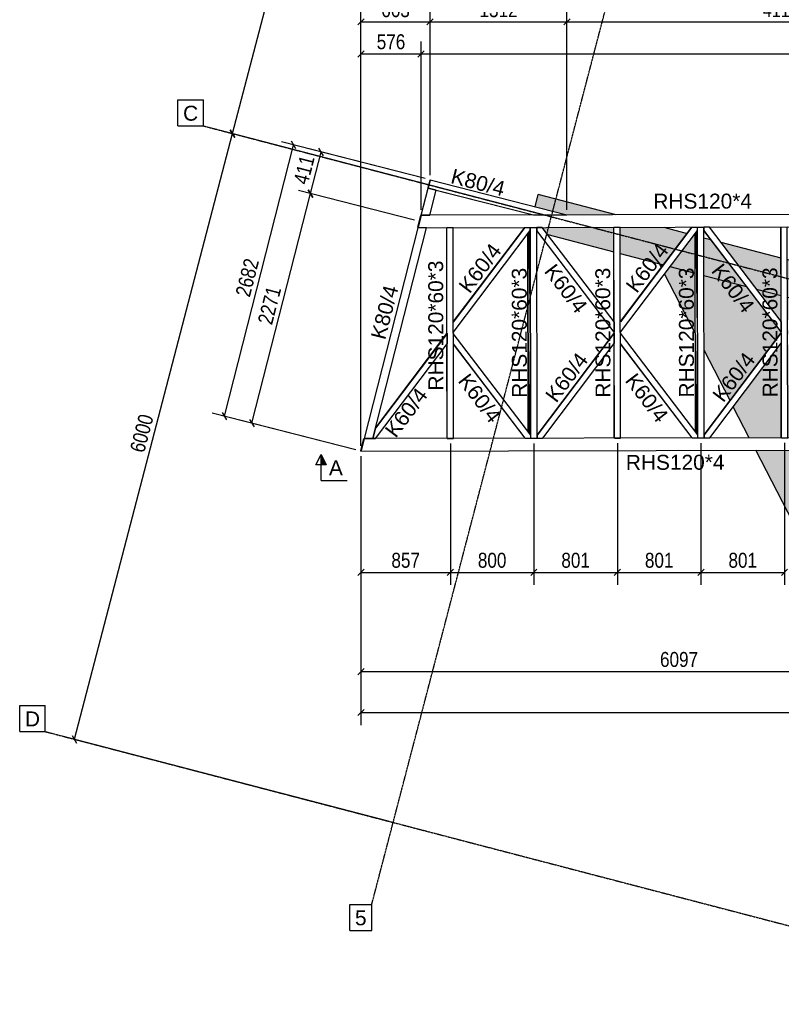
# Model space of a CAD drawing. Header units: millimetres. Extents: x 30 to 208467, y 44 to 15445.
# Tile 44 of 61: x 139688 to 146988, y 807 to 10244. Entities that reach past the tile are written whole.
import ezdxf

# ---------------------------------------------------------------- set-up
doc = ezdxf.new("R2010")
doc.units = ezdxf.units.MM
doc.linetypes.add('DXK_LINE_DOT3', pattern=[5.9187, 2.979, -0.9799, 0.9799, -0.9799])
doc.styles.add('Arial', font='ARIAL.TTF', dxfattribs={"height": 0.2})
doc.styles.add('Arial Narrow', font='ARIALN.TTF', dxfattribs={"height": 0.2})

# ---------------------------------------------------------------- blocks, each defined once
blk = doc.blocks.new('Part-14207 - 14199')
at = {"color": 7}
for p, q in [((143535.1, 8370.6), (143504.5, 8250.5)), ((143505.5, 8254.5), (143534.2, 8366.6)), ((143506, 8250.5), (143536.6, 8370.6)), ((143535.6, 8366.6), (143506.9, 8254.5)), ((143534.2, 8366.6), (143535.6, 8366.6)), ((149024.6, 8380.8), (143535.1, 8370.6)), ((149024.8, 8260.8), (149024.6, 8380.8)), ((143504.5, 8250.5), (149024.8, 8260.8)), ((143506.9, 8254.5), (143505.5, 8254.5))]:
    blk.add_line(p, q, dxfattribs=at)
blk = doc.blocks.new('Part-14208 - 14199')
at = {"color": 7}
for p, q in [((142988.2, 6229.6), (142957.5, 6109.5)), ((142959, 6109.5), (142989.7, 6229.6)), ((149028.5, 6240.8), (142988.2, 6229.6)), ((149028.8, 6120.8), (149028.5, 6240.8)), ((142958.6, 6113.5), (142987.2, 6225.6)), ((142988.6, 6225.6), (142960, 6113.5)), ((142987.2, 6225.6), (142988.6, 6225.6)), ((142957.5, 6109.5), (149028.8, 6120.8)), ((142960, 6113.5), (142958.6, 6113.5))]:
    blk.add_line(p, q, dxfattribs=at)
blk = doc.blocks.new('Part-14848 - 14199')
at = {"color": 7}
for p, q in [((145445.5, 7349.8), (146129.4, 8254.4)), ((146130.2, 8254.4), (145445.5, 7348.8)), ((145445.7, 7249.6), (146183.2, 8225.1)), ((146129.4, 8254.4), (146183.1, 8254.5)), ((146183.2, 8225.1), (146183.1, 8254.5))]:
    blk.add_line(p, q, dxfattribs=at)
blk = doc.blocks.new('Part-14276 - 14199')
at = {"color": 7}
for p, q in [((146160.5, 8254.5), (146160.5, 8255.5)), ((146161.5, 8254.5), (146161.5, 8255.5)), ((146164.2, 6295.7), (146160.6, 8195.2)), ((146165.2, 6294.4), (146161.7, 8196.6)), ((146164.3, 6235.5), (146164.3, 6236.5)), ((146165.3, 6235.5), (146165.3, 6236.5))]:
    blk.add_line(p, q, dxfattribs=at)
blk = doc.blocks.new('Part-14349 - 14199')
at = {"color": 7}
for p, q in [((146175.4, 6281), (146184.9, 7225.3)), ((146185.1, 7137.4), (146184.9, 7225.3)), ((146176.5, 6279.6), (146185.1, 7137.4)), ((146175.6, 6235.5), (146175.6, 6236.5)), ((146176, 6235.5), (146176, 6236.5))]:
    blk.add_line(p, q, dxfattribs=at)
blk = doc.blocks.new('Part-14236 - 14199')
at = {"color": 7}
for p, q in [((146985.4, 7352.7), (146983.7, 8257)), ((146985.2, 8257), (147045.2, 8257.1)), ((146989, 6237), (146985.2, 8257)), ((147049, 6237.1), (147045.2, 8257.1)), ((146985.6, 7241.6), (146985.6, 7252.4)), ((146987.4, 6237), (146985.8, 7141.4)), ((146989, 6237), (147049, 6237.1))]:
    blk.add_line(p, q, dxfattribs=at)
blk = doc.blocks.new('Part-14237 - 14199')
at = {"color": 7}
for p, q in [((146183, 8254.5), (146183, 8255.5)), ((146186.7, 6266.2), (146183, 8224.9)), ((146184.5, 8255.5), (146244.5, 8255.7)), ((146188.3, 6235.5), (146184.5, 8255.5)), ((146248.3, 6235.7), (146244.5, 8255.7)), ((146186.8, 6235.5), (146186.8, 6236.5)), ((146188.3, 6235.5), (146248.3, 6235.7))]:
    blk.add_line(p, q, dxfattribs=at)
blk = doc.blocks.new('Part-14242 - 14199')
at = {"color": 7}
for p, q in [((144581.6, 8251.5), (144581.6, 8252.5)), ((144585.3, 6263.2), (144581.7, 8221.9)), ((144583.1, 8252.6), (144643.1, 8252.7)), ((144586.9, 6232.6), (144583.1, 8252.6)), ((144646.9, 6232.7), (144643.1, 8252.7)), ((144585.4, 6232.6), (144585.4, 6233.6)), ((144586.9, 6232.6), (144646.9, 6232.7))]:
    blk.add_line(p, q, dxfattribs=at)
blk = doc.blocks.new('Part-14249 - 14199')
at = {"color": 7}
for p, q in [((146244.5, 8254.7), (146245.1, 8254.7)), ((146245.1, 8231.8), (146244.6, 8231.8)), ((146245.2, 8225.2), (146244.6, 8225.2)), ((146985.9, 7251.9), (146244.6, 8225)), ((146298.1, 8254.8), (146245.1, 8254.7)), ((146245.1, 8254.7), (146245.1, 8254.7)), ((146245.1, 8254.7), (146245.1, 8231.8)), ((146245.1, 8254.7), (146245.2, 8225.2)), ((146986.7, 7251.9), (146245.2, 8225.2)), ((146986.5, 7351.2), (146298.1, 8254.8)), ((146986.5, 7351.2), (146986.7, 7251.9)), ((146986.7, 7251.9), (146985.9, 7251.9))]:
    blk.add_line(p, q, dxfattribs=at)
blk = doc.blocks.new('Part-14250 - 14199')
at = {"color": 7}
for p, q in [((146248.2, 6266.3), (146986, 7242.1)), ((146986.7, 7242.1), (146248.8, 6266.1)), ((146986, 7242.1), (146986.7, 7242.1)), ((146986.7, 7242.1), (146986.9, 7142.9)), ((146301.8, 6236.8), (146986.9, 7142.9)), ((146248.2, 6266.1), (146248.8, 6266.1)), ((146248.8, 6259.5), (146248.2, 6259.5)), ((146248.3, 6236.7), (146248.8, 6236.7)), ((146248.8, 6266.1), (146248.9, 6236.7)), ((146248.8, 6236.7), (146248.8, 6259.5)), ((146248.8, 6236.7), (146301.8, 6236.8))]:
    blk.add_line(p, q, dxfattribs=at)
blk = doc.blocks.new('GridLine-17393 - 14199')
at = {"color": 6}
for p, q in [((139688.4, 3670.7), (139932.9, 3670.7)), ((139688.4, 3420.7), (139688.4, 3670.7)), ((139932.9, 3420.7), (139932.9, 3670.7)), ((139688.4, 3420.7), (139932.9, 3420.7))]:
    blk.add_line(p, q, dxfattribs=at)
at = {"color": 6, "linetype": 'DXK_LINE_DOT3'}
blk.add_line((139932.9, 3420.7), (149943.9, 806.8), dxfattribs=at)
at = {"color": 7, "style": 'Arial'}
blk.add_text('D', height=143.3, dxfattribs=at).set_placement((139738.4, 3470.7))
blk = doc.blocks.new('Part-14308 - 14199')
at = {"color": 7}
for p, q in [((144559.1, 8251.5), (144559.1, 8252.5)), ((144560.2, 8251.5), (144560.2, 8252.5)), ((144562.8, 6292.8), (144559.3, 8192.3)), ((144563.8, 6291.4), (144560.3, 8193.6)), ((144562.9, 6232.5), (144562.9, 6233.5)), ((144563.9, 6232.5), (144563.9, 6233.5))]:
    blk.add_line(p, q, dxfattribs=at)
blk = doc.blocks.new('Part-14896 - 14199')
at = {"color": 7}
for p, q in [((144585.5, 6263), (143844.3, 7235.8)), ((144532.6, 6233.5), (143844.5, 7136.5)), ((144531.8, 6233.5), (143844.5, 7135.5)), ((144531.8, 6233.5), (144585.5, 6233.6)), ((144585.5, 6233.6), (144585.5, 6263))]:
    blk.add_line(p, q, dxfattribs=at)
blk = doc.blocks.new('Part-14350 - 14199')
at = {"color": 7}
for p, q in [((146171.8, 8254.5), (146171.8, 8255.5)), ((146172.3, 8254.5), (146172.3, 8255.5)), ((146184.7, 7353.7), (146172.9, 8211.4)), ((146184.8, 7265.8), (146171.9, 8210.1)), ((146184.8, 7265.8), (146184.7, 7353.7))]:
    blk.add_line(p, q, dxfattribs=at)
blk = doc.blocks.new('Part-14357 - 14199')
at = {"color": 7}
for p, q in [((144574.1, 6278), (144583.5, 7222.3)), ((144583.7, 7134.4), (144583.5, 7222.3)), ((144575.1, 6276.6), (144583.7, 7134.4)), ((144573.9, 6232.5), (144573.9, 6233.5)), ((144574.7, 6232.5), (144574.7, 6233.5))]:
    blk.add_line(p, q, dxfattribs=at)
blk = doc.blocks.new('Part-14358 - 14199')
at = {"color": 7}
for p, q in [((144570.4, 8251.5), (144570.4, 8252.5)), ((144570.9, 8251.5), (144570.9, 8252.5)), ((144583.4, 7262.8), (144570.5, 8207.1)), ((144583.3, 7350.7), (144571.5, 8208.4)), ((144583.4, 7262.8), (144583.3, 7350.7))]:
    blk.add_line(p, q, dxfattribs=at)
blk = doc.blocks.new('Part-14562 - 14199')
at = {"color": 7}
for p, q in [((143621.9, 8708.1), (143602.1, 8630.6)), ((143603.1, 8630.6), (143622.9, 8708.1)), ((143603.1, 8634.5), (143620.9, 8704.2)), ((143621.8, 8704.2), (143604, 8634.5)), ((143620.9, 8704.2), (143621.8, 8704.2)), ((143620.9, 8704.2), (143621.8, 8704)), ((143622.9, 8708.1), (143621.9, 8708.1)), ((143622.9, 8708.1), (144933.6, 8373.2)), ((143602.1, 8630.6), (143603.1, 8630.6)), ((143604, 8634.5), (143603.1, 8634.5)), ((143603.1, 8630.6), (144612.8, 8372.6)), ((143680.5, 8610.5), (144611.7, 8372.6)), ((144612.8, 8372.6), (144933.6, 8373.2))]:
    blk.add_line(p, q, dxfattribs=at)
blk = doc.blocks.new('Part-14564 - 14199')
at = {"color": 7}
for p, q in [((143535.6, 8370.6), (143602.1, 8630.6)), ((143536.6, 8370.6), (143603.1, 8630.6)), ((143602.1, 8630.6), (143603.1, 8630.6)), ((143680.6, 8610.8), (143603.1, 8630.6)), ((143619.3, 8370.8), (143680.6, 8610.8)), ((143535.6, 8370.6), (143536.6, 8370.6)), ((143536.6, 8370.6), (143619.3, 8370.8))]:
    blk.add_line(p, q, dxfattribs=at)
blk = doc.blocks.new('Part-14812 - 14199')
at = {"color": 7}
for p, q in [((143504.7, 8249.5), (142988.7, 6229.6)), ((143505.7, 8249.5), (142989.7, 6229.6)), ((143072.3, 6229.7), (143588.3, 8249.7)), ((143588.3, 8249.7), (143504.7, 8249.5)), ((142988.7, 6229.6), (142989.7, 6229.6)), ((142989.7, 6229.6), (143072.3, 6229.7))]:
    blk.add_line(p, q, dxfattribs=at)
blk = doc.blocks.new('Part-14845 - 14199')
at = {"color": 7}
for p, q in [((145384, 7349.7), (145382.3, 8254)), ((145383.8, 8254), (145443.8, 8254.2)), ((145387.6, 6234), (145383.8, 8254)), ((145447.6, 6234.2), (145443.8, 8254.2)), ((145384.2, 7238.6), (145384.2, 7249.5)), ((145386.1, 6234), (145384.4, 7138.4)), ((145387.6, 6234), (145447.6, 6234.2))]:
    blk.add_line(p, q, dxfattribs=at)
blk = doc.blocks.new('Part-14846 - 14199')
at = {"color": 7}
for p, q in [((144643.1, 8251.7), (144643.7, 8251.7)), ((144643.7, 8228.8), (144643.2, 8228.8)), ((144643.8, 8222.2), (144643.2, 8222.2)), ((145384.6, 7248.9), (144643.2, 8222)), ((144696.7, 8251.8), (144643.7, 8251.7)), ((144643.7, 8251.7), (144643.7, 8251.7)), ((144643.7, 8251.7), (144643.7, 8228.8)), ((144643.7, 8251.7), (144643.8, 8222.2)), ((145385.3, 7249), (144643.8, 8222.2)), ((145385.1, 7348.2), (144696.7, 8251.8)), ((145385.1, 7348.2), (145385.3, 7249)), ((145385.3, 7249), (145384.6, 7248.9))]:
    blk.add_line(p, q, dxfattribs=at)
blk = doc.blocks.new('Part-14847 - 14199')
at = {"color": 7}
for p, q in [((144646.8, 6263.3), (145384.6, 7239.1)), ((145385.3, 7239.1), (144647.5, 6263.1)), ((145384.6, 7239.1), (145385.3, 7239.1)), ((145385.3, 7239.1), (145385.5, 7139.9)), ((144700.5, 6233.8), (145385.5, 7139.9)), ((144646.8, 6263.1), (144647.5, 6263.1)), ((144647.4, 6256.5), (144646.8, 6256.5)), ((144646.9, 6233.7), (144647.5, 6233.7)), ((144647.5, 6233.7), (144647.4, 6256.5)), ((144647.5, 6263.1), (144647.5, 6233.7)), ((144647.5, 6233.7), (144700.5, 6233.8))]:
    blk.add_line(p, q, dxfattribs=at)
blk = doc.blocks.new('Part-14849 - 14199')
at = {"color": 7}
for p, q in [((146186.8, 6266), (145445.7, 7238.8)), ((146133.9, 6236.4), (145445.9, 7139.5)), ((146133.2, 6236.4), (145445.9, 7138.5)), ((146133.2, 6236.4), (146186.9, 6236.5)), ((146186.9, 6236.5), (146186.8, 6266))]:
    blk.add_line(p, q, dxfattribs=at)
blk = doc.blocks.new('GridLine-17394 - 14199')
at = {"color": 6}
for p, q in [((141204.2, 9476.1), (141448.6, 9476.1)), ((141204.2, 9226.1), (141204.2, 9476.1)), ((141448.6, 9226.1), (141448.6, 9476.1)), ((141204.2, 9226.1), (141448.6, 9226.1))]:
    blk.add_line(p, q, dxfattribs=at)
at = {"color": 6, "linetype": 'DXK_LINE_DOT3'}
blk.add_line((141448.6, 9226.1), (151459.7, 6612.2), dxfattribs=at)
at = {"color": 7, "style": 'Arial'}
blk.add_text('C', height=143.3, dxfattribs=at).set_placement((141254.2, 9276.1))
blk = doc.blocks.new('Part-14893 - 14199')
at = {"color": 7}
for p, q in [((143782.8, 7235.7), (143780.9, 8251.1)), ((143782.4, 8251.1), (143842.4, 8251.2)), ((143786.2, 6231.1), (143782.4, 8251.1)), ((143846.2, 6231.2), (143842.4, 8251.2)), ((143784.7, 6231.1), (143783, 7135.4)), ((143786.2, 6231.1), (143846.2, 6231.2))]:
    blk.add_line(p, q, dxfattribs=at)
blk = doc.blocks.new('Part-14894 - 14199')
at = {"color": 7}
for p, q in [((143097.8, 6329.6), (143783.2, 7236.2)), ((143783.9, 7236.2), (143098.4, 6329.3)), ((143783.2, 7236.2), (143783.9, 7236.2)), ((143783.9, 7236.2), (143784.1, 7136.9)), ((143099.1, 6230.8), (143784.1, 7136.9)), ((143098.4, 6329.3), (143073.2, 6230.7)), ((143097.7, 6329.3), (143098.4, 6329.3)), ((143073.1, 6230.7), (143072.5, 6230.7)), ((143095.8, 6319.3), (143073.1, 6230.7)), ((143073.1, 6230.7), (143099.1, 6230.8)), ((143095.2, 6319.3), (143095.8, 6319.3))]:
    blk.add_line(p, q, dxfattribs=at)
blk = doc.blocks.new('Part-14895 - 14199')
at = {"color": 7}
for p, q in [((144528.8, 8251.5), (143844.1, 7345.8)), ((143844.1, 7346.8), (144528, 8251.4)), ((143844.3, 7246.6), (144581.8, 8222.1)), ((144528, 8251.4), (144581.7, 8251.5)), ((144581.8, 8222.1), (144581.7, 8251.5))]:
    blk.add_line(p, q, dxfattribs=at)
blk = doc.blocks.new('GridLine-17387 - 14199')
at = {"color": 6, "linetype": 'DXK_LINE_DOT3'}
blk.add_line((143062.5, 1764.2), (146569.4, 15195.3), dxfattribs=at)
at = {"color": 6}
for p, q in [((142851.3, 1764.2), (143062.5, 1764.2)), ((142851.3, 1514.2), (142851.3, 1764.2)), ((143062.5, 1514.2), (143062.5, 1764.2)), ((142851.3, 1514.2), (143062.5, 1514.2))]:
    blk.add_line(p, q, dxfattribs=at)
at = {"color": 7, "style": 'Arial'}
blk.add_text('5', height=143.3, dxfattribs=at).set_placement((142901.3, 1564.2))
blk = doc.blocks.new('Part-26387 - 14199')
for points in [[(144917.5, 8373.2), (144965.2, 8373.3), (145404.4, 8374.1), (144658.4, 8568.9), (144627.7, 8451.4), (144933.6, 8373.2)], [(144607.1, 8372.6), (144617.4, 8372.6), (144618.7, 8372.6), (144626.9, 8372.6), (144669.3, 8372.7), (144767.2, 8372.9), (144724.5, 8372.8), (144669.3, 8372.7), (144627.8, 8372.6), (144626.9, 8372.6), (144617.4, 8372.6), (144612.8, 8372.6), (144607.5, 8374)], [(145382.7, 8018), (145382.3, 8254), (144944.1, 8253.2), (144640.1, 8252.7), (144643.1, 8252.7), (144643.1, 8251.7), (144660.2, 8251.7), (144691.2, 8251.8), (144691.6, 8251.8), (144696.7, 8251.8), (144748.7, 8183.6)], [(144653.6, 8208.4), (144643.2, 8222), (144643.2, 8211.1)], [(145382.9, 8254), (145383.8, 8254), (145385.3, 8254), (145396.4, 8254.1), (145429.1, 8254.1)], [(145431.3, 8254.1), (145437.3, 8254.1), (145439.3, 8254.1), (145431.5, 8254.1)], [(145857, 7894.2), (146085.4, 8196.3), (145860.7, 8254.9), (145440.8, 8254.2), (145443.8, 8254.2), (145444.3, 8001.9)], [(146161.3, 7814.7), (146160.7, 8176.6), (146148.9, 8179.7), (145920.5, 7877.6)], [(146655.4, 7685.7), (146311.4, 8137.3), (146244.7, 8154.7), (146245.4, 7792.8)], [(146984.9, 7599.7), (146984.2, 7961.6), (146406.5, 8112.4), (146750.6, 7660.9)], [(147192.5, 7545.5), (147420.9, 7847.6), (147045.8, 7945.5), (147046.5, 7583.6)], [(147763.5, 7396.4), (147762.8, 7758.3), (147484.4, 7831), (147256, 7528.9)], [(148547, 7191.8), (148587, 7244.6), (148586.9, 7255.4), (148313.3, 7614.6), (147846.9, 7736.4), (147847.5, 7374.5)], [(148586.7, 7355.7), (148586.4, 7543.3), (148408.4, 7589.7)], [(148697.6, 7420.6), (148715.7, 7444.5), (148715.3, 7444.5), (148721.4, 7452.5), (148756.4, 7498.9), (148647.9, 7527.2), (148648.1, 7423.5), (148693.6, 7423.6)], [(149212, 7018.2), (149211.3, 7380.1), (148819.9, 7482.3), (148770, 7416.3), (148764, 7408.3), (148716.1, 7444.5), (148715.8, 7444.5), (148763.6, 7408.3), (148745.5, 7384.3), (148749.4, 7381.4), (148749.9, 7138.9)], [(149374.3, 6975.8), (149373.7, 7337.7), (149292.3, 7359), (149293, 6997)], [(149556.1, 6928.3), (149555.5, 7290.2), (149463.7, 7314.2), (149464.4, 6952.3)], [(149794.8, 6866), (149883.2, 7204.7), (149636.5, 7269.1), (149637.2, 6907.2)]]:
    blk.add_hatch(color=4).paths.add_polyline_path(points)
at = {"color": 4}
for p, q in [((144627.7, 8451.4), (144658.4, 8568.9)), ((145404.4, 8374.1), (144658.4, 8568.9)), ((144607.1, 8372.6), (144607.5, 8374)), ((144643.2, 8211.1), (144653.6, 8208.4)), ((145860.7, 8254.9), (146085.4, 8196.3)), ((144748.7, 8183.6), (145382.7, 8018)), ((146148.9, 8179.7), (146160.7, 8176.6)), ((146244.7, 8154.7), (146311.4, 8137.3)), ((146406.5, 8112.4), (146984.2, 7961.6)), ((145444.3, 8001.9), (145857, 7894.2)), ((147045.8, 7945.5), (147420.9, 7847.6)), ((145920.5, 7877.6), (146161.3, 7814.7)), ((146245.4, 7792.8), (146655.4, 7685.7)), ((147484.4, 7831), (147762.8, 7758.3)), ((146750.6, 7660.9), (146984.9, 7599.7)), ((147846.9, 7736.4), (148313.3, 7614.6)), ((147046.5, 7583.6), (147192.5, 7545.5)), ((148408.4, 7589.7), (148586.4, 7543.3)), ((147256, 7528.9), (147763.5, 7396.4)), ((148647.9, 7527.2), (148756.4, 7498.9)), ((148819.9, 7482.3), (149211.3, 7380.1)), ((147847.5, 7374.5), (148547, 7191.8)), ((149292.3, 7359), (149373.7, 7337.7)), ((149463.7, 7314.2), (149555.5, 7290.2)), ((149636.5, 7269.1), (149883.2, 7204.7)), ((149883.2, 7204.7), (149794.8, 6866)), ((149883.2, 7204.7), (149883.2, 7204.7)), ((148749.9, 7138.9), (149212, 7018.2)), ((149293, 6997), (149374.3, 6975.8)), ((149464.4, 6952.3), (149556.1, 6928.3)), ((149637.2, 6907.2), (149794.8, 6866)), ((149794.8, 6866), (149794.8, 6866))]:
    blk.add_line(p, q, dxfattribs=at)
blk = doc.blocks.new('Part-26388 - 14199')
for points in [[(145838, 7868.9), (145857, 7894.2), (145820, 7903.8)], [(146162.4, 7240.7), (146161.3, 7814.7), (145920.5, 7877.6), (145868.8, 7809.2)], [(146496.2, 6594.3), (146985.6, 7241.6), (146985.6, 7252.4), (146655.4, 7685.7), (146245.4, 7792.8), (146246.7, 7077.5)], [(146985.4, 7352.7), (146984.9, 7599.7), (146750.6, 7660.9)], [(147046.9, 7352.8), (147192.5, 7545.5), (147046.5, 7583.6)], [(147765.6, 6298.7), (147763.5, 7396.4), (147256, 7528.9), (147047.1, 7252.6), (147047.1, 7241.7)], [(147849.6, 6269.3), (148148.2, 6664.3), (147847.8, 7246.2)], [(146681, 6236.5), (146683.1, 6236.5), (146987.4, 6237), (146985.8, 7141.4), (146527, 6534.6)], [(147049, 6237.1), (147769.7, 6238.5), (147766.7, 6238.5), (147765.7, 6238.5), (147765.7, 6239.5), (147746.5, 6239.4), (147739.6, 6239.4), (147735.3, 6239.4), (147734.6, 6239.4), (147047.3, 7141.5)], [(147849.7, 6238.6), (147972, 6238.9), (147985, 6238.9), (147985, 6263.9), (147996.6, 6263.9), (147997.8, 6263.9), (148083.7, 6264.1), (148135.6, 6264.2), (148139.2, 6264.2), (148149, 6264.2), (148149, 6239.2), (148367.6, 6239.6), (148179.1, 6604.6), (147903.2, 6239.7), (147850.3, 6239.6), (147849.7, 6239.6)], [(148639.9, 2443), (149206.9, 4614.3), (148429.5, 6119.7), (148149.2, 6119.2), (148149.3, 6094.2), (148139.5, 6094.2), (148138.9, 6094.2), (148129.8, 6094.2), (148089, 6094.1), (148019.6, 6094), (148004.8, 6093.9), (147985.3, 6093.9), (147985.3, 6118.9), (146742.9, 6116.6)]]:
    blk.add_hatch(color=4).paths.add_polyline_path(points)
at = {"color": 4}
for p, q in [((145820, 7903.8), (145857, 7894.2)), ((145838, 7868.9), (145820, 7903.8)), ((145920.5, 7877.6), (146161.3, 7814.7)), ((146162.4, 7240.7), (145868.8, 7809.2)), ((146245.4, 7792.8), (146655.4, 7685.7)), ((146750.6, 7660.9), (146984.9, 7599.7)), ((147046.5, 7583.6), (147192.5, 7545.5)), ((147256, 7528.9), (147763.5, 7396.4)), ((148148.2, 6664.3), (147847.8, 7246.2)), ((146496.2, 6594.3), (146246.7, 7077.4)), ((146681, 6236.5), (146527, 6534.6)), ((148367.6, 6239.6), (148179.1, 6604.6)), ((148639.9, 2443), (146742.9, 6116.6)), ((149206.9, 4614.3), (148429.5, 6119.7)), ((148639.9, 2443), (149206.9, 4614.3))]:
    blk.add_line(p, q, dxfattribs=at)
blk = doc.blocks.new('StraightDimension-93749 - 14199')
at = {"color": 174}
for p, q in [((143816.2, 6181.1), (143816.2, 4826.2)), ((142959, 6059.5), (142959, 4826.2)), ((142989, 4976.2), (142929, 4916.2)), ((142959, 4946.2), (143816.2, 4946.2)), ((143786.2, 4916.2), (143846.2, 4976.2))]:
    blk.add_line(p, q, dxfattribs=at)
at = {"color": 30, "style": 'Arial Narrow'}
blk.add_text('857', height=143.16, dxfattribs=at).set_placement((143250.8, 4991.2))
blk = doc.blocks.new('StraightDimension-77865 - 14199')
at = {"color": 174}
for p, q in [((143621.8, 8754), (143621.8, 10343.3)), ((144933.6, 8423.2), (144933.6, 10343.3)), ((143651.8, 10253.3), (143591.8, 10193.3)), ((143621.8, 10223.3), (144933.6, 10223.3)), ((144903.6, 10193.3), (144963.6, 10253.3))]:
    blk.add_line(p, q, dxfattribs=at)
at = {"color": 30, "style": 'Arial Narrow'}
blk.add_text('1312', height=143.16, dxfattribs=at).set_placement((144095.3, 10268.3))
blk = doc.blocks.new('StraightDimension-93748 - 14199')
at = {"color": 174}
for p, q in [((143816.2, 6181.1), (143816.2, 4826.2)), ((144616.1, 6182.6), (144616.1, 4826.2)), ((143846.2, 4976.2), (143786.2, 4916.2)), ((143816.2, 4946.2), (144616.1, 4946.2)), ((144586.1, 4916.2), (144646.1, 4976.2))]:
    blk.add_line(p, q, dxfattribs=at)
at = {"color": 30, "style": 'Arial Narrow'}
blk.add_text('800', height=143.16, dxfattribs=at).set_placement((144079.4, 4991.2))
blk = doc.blocks.new('StraightDimension-93746 - 14199')
at = {"color": 174}
for p, q in [((145416.8, 6184.1), (145416.8, 4826.2)), ((146217.5, 6185.6), (146217.5, 4826.2)), ((145446.8, 4976.2), (145386.8, 4916.2)), ((145416.8, 4946.2), (146217.5, 4946.2)), ((146187.5, 4916.2), (146247.5, 4976.2))]:
    blk.add_line(p, q, dxfattribs=at)
at = {"color": 30, "style": 'Arial Narrow'}
blk.add_text('801', height=143.16, dxfattribs=at).set_placement((145680.4, 4991.2))
blk = doc.blocks.new('StraightDimension-63974 - 14199')
at = {"color": 174}
for p, q in [((143574.6, 8720.5), (142461.2, 9005)), ((142475.8, 8577.3), (142577.5, 8975.2)), ((142599.1, 8938.8), (142555.8, 9011.7)), ((143471.3, 8322.9), (142359.5, 8607)), ((142454.2, 8613.8), (142497.4, 8540.8))]:
    blk.add_line(p, q, dxfattribs=at)
at = {"color": 30, "style": 'Arial Narrow'}
blk.add_text('411', height=143.16, rotation=75.66481, dxfattribs=at).set_placement((142449.2, 8654.9))
blk = doc.blocks.new('StraightDimension-28497 - 14199')
at = {"color": 174}
for p, q in [((143535.1, 8420.6), (143535.1, 10036.2)), ((143565.1, 9946.2), (143505.1, 9886.2)), ((143535.1, 9916.2), (162365.5, 9916.2))]:
    blk.add_line(p, q, dxfattribs=at)
blk = doc.blocks.new('StraightDimension-27255 - 14199')
at = {"color": 174}
for p, q in [((144735.1, 8368), (141612.2, 9183.3)), ((141749.8, 9116.4), (141706.9, 9189.6)), ((140212.6, 3347.6), (141728.3, 9153)), ((143219.3, 2562.6), (140096.5, 3378)), ((140191.1, 3384.2), (140234, 3311))]:
    blk.add_line(p, q, dxfattribs=at)
at = {"color": 30, "style": 'Arial Narrow'}
blk.add_text('6000', height=143.16, rotation=75.36687, dxfattribs=at).set_placement((140880.9, 6085.2))
blk = doc.blocks.new('StraightDimension-27254 - 14199')
at = {"color": 174}
for p, q in [((141728.3, 9153), (143244.1, 14958.4)), ((146250.9, 14173.3), (143128, 14988.7)), ((143265.6, 14921.8), (143222.7, 14995)), ((144735.1, 8368), (141612.2, 9183.3)), ((141706.9, 9189.6), (141749.8, 9116.4))]:
    blk.add_line(p, q, dxfattribs=at)
at = {"color": 30, "style": 'Arial Narrow'}
blk.add_text('6000', height=143.16, rotation=75.36687, dxfattribs=at).set_placement((142396.6, 11890.6))
blk = doc.blocks.new('StraightDimension-28498 - 14199')
at = {"color": 174}
for p, q in [((142959, 6159.5), (142959, 10036.2)), ((143535.1, 8420.6), (143535.1, 10036.2)), ((142989, 9946.2), (142929, 9886.2)), ((142959, 9916.2), (143535.1, 9916.2)), ((143505.1, 9886.2), (143565.1, 9946.2))]:
    blk.add_line(p, q, dxfattribs=at)
at = {"color": 30, "style": 'Arial Narrow'}
blk.add_text('576', height=143.16, dxfattribs=at).set_placement((143110.3, 9961.2))
blk = doc.blocks.new('StraightDimension-28689 - 14199')
at = {"color": 174}
for p, q in [((142959, 6059.5), (142959, 3875.6)), ((149056.4, 6010.9), (149056.4, 3875.6)), ((142989, 4025.6), (142929, 3965.6)), ((142959, 3995.6), (149056.4, 3995.6)), ((149026.4, 3965.6), (149086.4, 4025.6))]:
    blk.add_line(p, q, dxfattribs=at)
at = {"color": 30, "style": 'Arial Narrow'}
blk.add_text('6097', height=143.16, dxfattribs=at).set_placement((145825.3, 4040.6))
blk = doc.blocks.new('StraightDimension-28708 - 14199')
at = {"color": 174}
for p, q in [((142959, 6059.5), (142959, 3483.6)), ((142989, 3633.6), (142929, 3573.6)), ((142959, 3603.6), (161804.9, 3603.6))]:
    blk.add_line(p, q, dxfattribs=at)
blk = doc.blocks.new('StraightDimension-29001 - 14199')
at = {"color": 174}
for p, q in [((143574.5, 8720.5), (142197.5, 9072.3)), ((142335.4, 9006.1), (142292.1, 9079.1)), ((141649.8, 6444), (142313.7, 9042.6)), ((142910.6, 6121.9), (141533.5, 6473.8)), ((141628.1, 6480.5), (141671.4, 6407.6))]:
    blk.add_line(p, q, dxfattribs=at)
at = {"color": 30, "style": 'Arial Narrow'}
blk.add_text('2682', height=143.16, rotation=75.66481, dxfattribs=at).set_placement((141893, 7577.8))
blk = doc.blocks.new('StraightDimension-63975 - 14199')
at = {"color": 174}
for p, q in [((143471.3, 8322.9), (142359.5, 8607)), ((142497.4, 8540.8), (142454.2, 8613.8)), ((141913.5, 6376.7), (142475.8, 8577.3)), ((142910.6, 6121.9), (141797.2, 6406.4)), ((141891.9, 6413.1), (141935.2, 6340.2))]:
    blk.add_line(p, q, dxfattribs=at)
at = {"color": 30, "style": 'Arial Narrow'}
blk.add_text('2271', height=143.16, rotation=75.66481, dxfattribs=at).set_placement((142105.9, 7311.4))
blk = doc.blocks.new('StraightDimension-77864 - 14199')
at = {"color": 174}
for p, q in [((144933.6, 8423.2), (144933.6, 10343.3)), ((149051.9, 8490.9), (149051.9, 10343.3)), ((144963.6, 10253.3), (144903.6, 10193.3)), ((144933.6, 10223.3), (149051.9, 10223.3)), ((149021.9, 10193.3), (149081.9, 10253.3))]:
    blk.add_line(p, q, dxfattribs=at)
at = {"color": 30, "style": 'Arial Narrow'}
blk.add_text('4118', height=143.16, dxfattribs=at).set_placement((146810.4, 10268.3))
blk = doc.blocks.new('StraightDimension-77866 - 14199')
at = {"color": 174}
for p, q in [((142959, 6159.5), (142959, 10343.3)), ((143621.8, 8754), (143621.8, 10343.3)), ((142989, 10253.3), (142929, 10193.3)), ((142959, 10223.3), (143621.8, 10223.3)), ((143591.8, 10193.3), (143651.8, 10253.3))]:
    blk.add_line(p, q, dxfattribs=at)
at = {"color": 30, "style": 'Arial Narrow'}
blk.add_text('663', height=143.16, dxfattribs=at).set_placement((143153.6, 10268.3))
blk = doc.blocks.new('StraightDimension-93745 - 14199')
at = {"color": 174}
for p, q in [((146217.5, 6185.6), (146217.5, 4826.2)), ((147018.2, 6187.1), (147018.2, 4826.2)), ((146247.5, 4976.2), (146187.5, 4916.2)), ((146217.5, 4946.2), (147018.2, 4946.2)), ((146988.2, 4916.2), (147048.2, 4976.2))]:
    blk.add_line(p, q, dxfattribs=at)
at = {"color": 30, "style": 'Arial Narrow'}
blk.add_text('801', height=143.16, dxfattribs=at).set_placement((146481.1, 4991.2))
blk = doc.blocks.new('StraightDimension-93747 - 14199')
at = {"color": 174}
for p, q in [((144616.1, 6182.6), (144616.1, 4826.2)), ((145416.8, 6184.1), (145416.8, 4826.2)), ((144646.1, 4976.2), (144586.1, 4916.2)), ((144616.1, 4946.2), (145416.8, 4946.2)), ((145386.8, 4916.2), (145446.8, 4976.2))]:
    blk.add_line(p, q, dxfattribs=at)
at = {"color": 30, "style": 'Arial Narrow'}
blk.add_text('801', height=143.16, dxfattribs=at).set_placement((144879.7, 4991.2))
blk = doc.blocks.new('Mark-17715 - 14199')
at = {"color": 30, "style": 'Arial'}
blk.add_text('RHS120*60*3', height=143.262, rotation=90.10907, dxfattribs=at).set_placement((143748.8, 6689.5))
blk = doc.blocks.new('Mark-17699 - 14199')
at = {"color": 30, "style": 'Arial'}
blk.add_text('K60/4', height=143.26, rotation=52.91265, dxfattribs=at).set_placement((145601.3, 7614))
blk = doc.blocks.new('Mark-17525 - 14199')
at = {"color": 30, "style": 'Arial'}
blk.add_text('RHS120*60*3', height=143.262, rotation=90.10907, dxfattribs=at).set_placement((146151, 6622.7))
blk = doc.blocks.new('Mark-17632 - 14199')
at = {"color": 30, "style": 'Arial'}
blk.add_text('K80/4', height=143.26, rotation=345.6646, dxfattribs=at).set_placement((143810.1, 8679.4))
blk = doc.blocks.new('Mark-17718 - 14199')
at = {"color": 30, "style": 'Arial'}
blk.add_text('K60/4', height=143.26, rotation=307.30507, dxfattribs=at).set_placement((143882, 6781))
blk = doc.blocks.new('Mark-17717 - 14199')
at = {"color": 30, "style": 'Arial'}
blk.add_text('K60/4', height=143.26, rotation=52.91265, dxfattribs=at).set_placement((143999.9, 7611))
blk = doc.blocks.new('Mark-27466 - 14199')
at = {"color": 30, "style": 'Arial'}
blk.add_text('RHS120*4', height=143.26, rotation=0.10886, dxfattribs=at).set_placement((145761.2, 8432.3))
blk = doc.blocks.new('Mark-17526 - 14199')
at = {"color": 30, "style": 'Arial'}
blk.add_text('RHS120*60*3', height=143.262, rotation=90.10907, dxfattribs=at).set_placement((144549.6, 6619.7))
blk = doc.blocks.new('Mark-17527 - 14199')
at = {"color": 30, "style": 'Arial'}
blk.add_text('K60/4', height=143.26, rotation=307.30507, dxfattribs=at).set_placement((146309.6, 7834.4))
blk = doc.blocks.new('Mark-17697 - 14199')
at = {"color": 30, "style": 'Arial'}
blk.add_text('K60/4', height=143.26, rotation=307.30507, dxfattribs=at).set_placement((144708.2, 7831.4))
blk = doc.blocks.new('SectionMark-29847 - 14199')
blk.add_hatch(color=5).paths.add_polyline_path([(142626.9, 5976.7), (142576.9, 5976.6), (142576.7, 6076.6)])
at = {"color": 5}
for p, q in [((142526.9, 5976.5), (142576.7, 6076.6)), ((142577.2, 5826.6), (142576.7, 6076.6)), ((142576.7, 6076.6), (142626.9, 5976.7)), ((142626.9, 5976.7), (142526.9, 5976.5)), ((142577.2, 5826.6), (142827.2, 5827))]:
    blk.add_line(p, q, dxfattribs=at)
at = {"color": 5, "style": 'Arial'}
blk.add_text('A', height=143.3, rotation=0.10886, dxfattribs=at).set_placement((142652.1, 5876.7))
blk = doc.blocks.new('Mark-17524 - 14199')
at = {"color": 30, "style": 'Arial'}
blk.add_text('RHS120*60*3', height=143.262, rotation=90.10907, dxfattribs=at).set_placement((146951.7, 6624.2))
blk = doc.blocks.new('Mark-17528 - 14199')
at = {"color": 30, "style": 'Arial'}
blk.add_text('K60/4', height=143.26, rotation=52.91265, dxfattribs=at).set_placement((146431.5, 6566.7))
blk = doc.blocks.new('Mark-17685 - 14199')
at = {"color": 30, "style": 'Arial'}
blk.add_text('K80/4', height=143.26, rotation=75.67054, dxfattribs=at).set_placement((143189.9, 7168.4))
blk = doc.blocks.new('Mark-17696 - 14199')
at = {"color": 30, "style": 'Arial'}
blk.add_text('RHS120*60*3', height=143.262, rotation=90.10907, dxfattribs=at).set_placement((145350.3, 6621.2))
blk = doc.blocks.new('Mark-17698 - 14199')
at = {"color": 30, "style": 'Arial'}
blk.add_text('K60/4', height=143.26, rotation=52.91265, dxfattribs=at).set_placement((144830.1, 6563.7))
blk = doc.blocks.new('Mark-17700 - 14199')
at = {"color": 30, "style": 'Arial'}
blk.add_text('K60/4', height=143.26, rotation=307.30507, dxfattribs=at).set_placement((145483.4, 6784))
blk = doc.blocks.new('Mark-17716 - 14199')
at = {"color": 30, "style": 'Arial'}
blk.add_text('K60/4', height=143.26, rotation=52.91265, dxfattribs=at).set_placement((143292.3, 6226.8))
blk = doc.blocks.new('Mark-27361 - 14199')
at = {"color": 30, "style": 'Arial'}
blk.add_text('RHS120*4', height=143.26, rotation=0.10886, dxfattribs=at).set_placement((145497.6, 5929.3))

msp = doc.modelspace()

# ---------------------------------------------------------------- block references
for name in ['GridLine-17387 - 14199', 'StraightDimension-27254 - 14199', 'StraightDimension-77866 - 14199', 'StraightDimension-77865 - 14199', 'StraightDimension-77864 - 14199', 'StraightDimension-28498 - 14199', 'StraightDimension-28497 - 14199', 'GridLine-17394 - 14199', 'StraightDimension-27255 - 14199', 'StraightDimension-29001 - 14199', 'StraightDimension-63974 - 14199', 'Mark-17632 - 14199', 'Part-14562 - 14199', 'StraightDimension-63975 - 14199', 'Part-14564 - 14199', 'Mark-27466 - 14199', 'Part-26387 - 14199', 'Part-14207 - 14199', 'Part-14812 - 14199', 'Part-14893 - 14199', 'Part-14895 - 14199', 'Part-14308 - 14199', 'Part-14358 - 14199', 'Part-14242 - 14199', 'Part-14846 - 14199', 'Part-14845 - 14199', 'Part-14848 - 14199', 'Part-14276 - 14199', 'Part-14350 - 14199', 'Part-14237 - 14199', 'Part-14249 - 14199', 'Part-14236 - 14199', 'Mark-17717 - 14199', 'Mark-17699 - 14199', 'Mark-17715 - 14199', 'Mark-17526 - 14199', 'Mark-17697 - 14199', 'Mark-17696 - 14199', 'Part-26388 - 14199', 'Mark-17525 - 14199', 'Mark-17527 - 14199', 'Mark-17524 - 14199', 'Mark-17685 - 14199', 'Part-14894 - 14199', 'Part-14896 - 14199', 'Part-14357 - 14199', 'Part-14847 - 14199', 'Part-14849 - 14199', 'Part-14349 - 14199', 'Part-14250 - 14199', 'Mark-17698 - 14199', 'Mark-17528 - 14199', 'Mark-17718 - 14199', 'Mark-17700 - 14199', 'Mark-17716 - 14199', 'Part-14208 - 14199', 'StraightDimension-93749 - 14199', 'StraightDimension-93748 - 14199', 'StraightDimension-93747 - 14199', 'StraightDimension-93746 - 14199', 'StraightDimension-93745 - 14199', 'SectionMark-29847 - 14199', 'StraightDimension-28708 - 14199', 'StraightDimension-28689 - 14199', 'Mark-27361 - 14199', 'GridLine-17393 - 14199']:
    msp.add_blockref(name, (0, 0))

doc.saveas('drawing.dxf')
